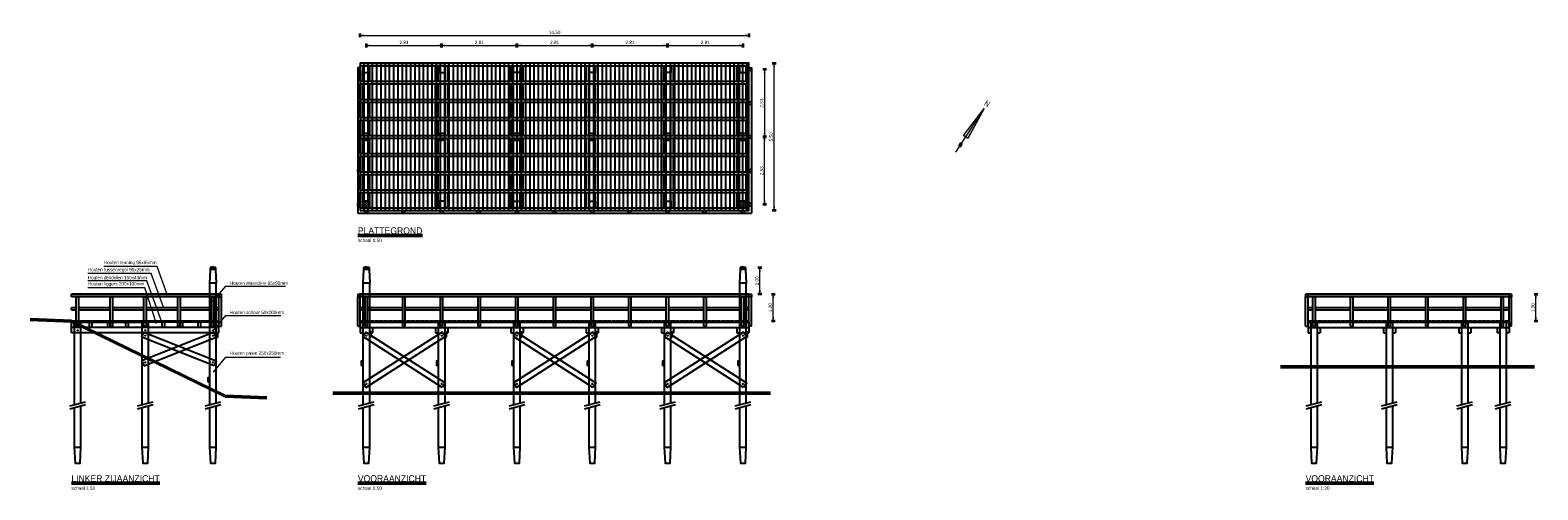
# Model space of a CAD drawing. Header units: metres. Extents: x 39 to 143, y -52 to -14.
# Tile 1 of 2: x 39 to 95, y -31 to -14. Entities that reach past the tile are written whole.
import ezdxf
from ezdxf.enums import TextEntityAlignment as Align

# ---------------------------------------------------------------- set-up
doc = ezdxf.new("R2010")
doc.units = ezdxf.units.M
doc.linetypes.add('PHANTOM', pattern=[2.5, 1.25, -0.25, 0.25, -0.25, 0.25, -0.25])
for name, color, linetype, lineweight in [('DP-Afbreek', 2, 'PHANTOM', 25), ('DP-BS-profiel', 2, 'Continuous', 25), ('DP-NW-Maatvoering', 7, 'Continuous', 35), ('DP-NW-profiel', 4, 'Continuous', 50), ('sn-arcering_dun', 1, 'Continuous', 18), ('Teksthoogte 5-0mm', 4, 'Continuous', 53), ('TL-2.5mm Tekst', 7, 'Continuous', 25), ('TL-5.0mm Tekst', 4, 'Continuous', 50), ('TO-NOORDPIJL', 1, 'Continuous', 18)]:
    doc.layers.add(name, color=color, linetype=linetype, lineweight=lineweight)
doc.layers.add('dp-arcering_lgrijs', color=9, linetype='Continuous')
doc.layers.add('TM-Plateau', color=2, linetype='Continuous')
doc.styles.add('GM-25', font='isocpeur.ttf', dxfattribs={"width": 0.96, "height": 2.5})
doc.styles.add('ISO', font='isocp.shx', dxfattribs={"height": 2.5})
doc.styles.add('StagCAD', font='StagCAD.ttf')
doc.dimstyles.new('GM-maatvoering', dxfattribs={"dimtxt": 2.5, "dimasz": 1, "dimexe": 0, "dimexo": 0, "dimgap": 1, "dimtad": 1, "dimrnd": 0.001, "dimzin": 1, "dimdsep": 46, "dimtxsty": 'StagCAD', "dimblk1": 'DIM_PIJL', "dimblk2": 'DIM_PIJL', "dimsah": 1, "dimcen": 0.09, "dimse1": 1, "dimse2": 1, "dimclrd": 1, "dimclre": 1, "dimclrt": 7, "dimazin": 0, "dimtfac": 1, "dimtix": 1, "dimtmove": 0, "dimatfit": 3, "dimldrblk": 'RAD_PIJL', "dimfxl": 1, "dimtvp": 0.83, "dimtolj": 1, "dimtzin": 0, "dimlwd": 15, "dimarcsym": 0})
doc.dimstyles.new('leader 1_50', dxfattribs={"dimscale": 0.05, "dimtxt": 2.5, "dimasz": 2, "dimexe": 0, "dimexo": 0, "dimgap": 1, "dimtad": 1, "dimrnd": 0.001, "dimzin": 1, "dimdsep": 46, "dimtxsty": 'GM-25', "dimblk1": 'RAD_PIJL', "dimblk2": 'RAD_PIJL', "dimsah": 1, "dimcen": 0.09, "dimse1": 1, "dimse2": 1, "dimclrd": 1, "dimclre": 1, "dimclrt": 7, "dimazin": 0, "dimtfac": 1, "dimtix": 1, "dimtmove": 0, "dimatfit": 0, "dimfxl": 1, "dimtvp": 0.83, "dimtolj": 1, "dimtzin": 0, "dimlwd": 15, "dimarcsym": 0})

# ---------------------------------------------------------------- blocks, each defined once
blk = doc.blocks.new('TITEL')
at = {"layer": 'TL-2.5mm Tekst', "style": 'StagCAD', "width": 0.96}
blk.add_attdef('SCHAAL', (0, -5.9), '', height=2.5, dxfattribs=at)
at = {"layer": 'TL-5.0mm Tekst', "style": 'StagCAD', "width": 0.96}
blk.add_attdef('OMSCHRIJVING', (0, 0), '', height=5, dxfattribs=at)
blk = doc.blocks.new('RAD_PIJL')
at = {"color": 1, "linetype": 'Continuous'}
blk.add_solid([(-2.828, -0.75), (-2.828, 0.75), (0, 0)], dxfattribs=at)
blk = doc.blocks.new('DIM_PIJL')
at = {"color": 1}
blk.add_line((0, 1.414), (0, -1.414), dxfattribs=at)
at = {"color": 1, "linetype": 'ByBlock'}
blk.add_solid([(-2.828, -0.75), (-2.828, 0.75), (0, 0)], dxfattribs=at)
blk = doc.blocks.new('*D9')
at = {"layer": 'Defpoints', "color": 0, "transparency": 16777216}
for p in [(51.71, -14.916), (66.536, -14.916), (51.71, -20.416)]:
    blk.add_point(p, dxfattribs=at)
at = {"layer": 'DP-NW-Maatvoering', "color": 1, "lineweight": 15, "transparency": 16777216}
blk.add_line((66.536, -20.366), (66.536, -14.966), dxfattribs=at)
at = {"layer": 'DP-NW-Maatvoering', "color": 1, "lineweight": 15, "transparency": 16777216, "xscale": 0.05, "yscale": 0.05, "zscale": 0.05}
for p, rotation in [((66.536, -14.916), 90), ((66.536, -20.416), 270)]:
    blk.add_blockref('DIM_PIJL', p, dxfattribs=dict(at, rotation=rotation))
at = {"layer": 'DP-NW-Maatvoering', "color": 7, "transparency": 16777216, "insert": (66.424, -17.666), "char_height": 0.125, "attachment_point": 5, "rotation": 90, "style": 'StagCAD'}
blk.add_mtext('\\A1;5.50', dxfattribs=at)
blk = doc.blocks.new('*D10')
at = {"layer": 'Defpoints', "color": 0, "transparency": 16777216}
for p in [(65.595, -13.877), (51.095, -20.416), (65.595, -20.416)]:
    blk.add_point(p, dxfattribs=at)
at = {"layer": 'DP-NW-Maatvoering', "color": 1, "lineweight": 15, "transparency": 16777216}
blk.add_line((51.145, -13.877), (65.545, -13.877), dxfattribs=at)
at = {"layer": 'DP-NW-Maatvoering', "color": 1, "lineweight": 15, "transparency": 16777216, "xscale": 0.05, "yscale": 0.05, "zscale": 0.05, "rotation": 180}
blk.add_blockref('DIM_PIJL', (51.095, -13.877), dxfattribs=at)
at = {"layer": 'DP-NW-Maatvoering', "color": 1, "lineweight": 15, "transparency": 16777216, "xscale": 0.05, "yscale": 0.05, "zscale": 0.05}
blk.add_blockref('DIM_PIJL', (65.595, -13.877), dxfattribs=at)
at = {"layer": 'DP-NW-Maatvoering', "color": 7, "transparency": 16777216, "insert": (58.345, -13.764), "char_height": 0.125, "attachment_point": 5, "style": 'StagCAD'}
blk.add_mtext('\\A1;14.50', dxfattribs=at)
blk = doc.blocks.new('Paal_250x250')
at = {"layer": 'TM-Plateau'}
blk.add_lwpolyline([(0, 0), (0.25, 0), (0.25, 0.25), (0, 0.25)], close=True, dxfattribs=at)
blk = doc.blocks.new('Spant')
at = {"layer": 'TM-Plateau'}
for p, q in [((-0.225, 5.4), (-0.125, 5.4)), ((-0.225, 4.825), (-0.225, 5.4)), ((-0.125, 4.825), (-0.125, 5.25)), ((0.225, 5.4), (0.125, 5.4)), ((0.125, 4.825), (0.125, 5.25)), ((0.225, 4.825), (0.225, 5.4)), ((-0.225, 4.15), (-0.225, 4.725)), ((-0.125, 4.15), (-0.125, 4.725)), ((0.125, 4.15), (0.125, 4.725)), ((0.225, 4.15), (0.225, 4.725)), ((-0.225, 3.475), (-0.225, 4.05)), ((-0.125, 3.475), (-0.125, 4.05)), ((0.125, 3.475), (0.125, 4.05)), ((0.225, 3.475), (0.225, 4.05)), ((-0.225, 2.8), (-0.225, 3.375)), ((-0.125, 2.8), (-0.125, 3.375)), ((0.125, 2.8), (0.125, 3.375)), ((0.225, 2.8), (0.225, 3.375)), ((-0.225, 2.125), (-0.225, 2.7)), ((-0.125, 2.125), (-0.125, 2.7)), ((0.125, 2.125), (0.125, 2.7)), ((0.225, 2.125), (0.225, 2.7)), ((-0.225, 1.45), (-0.225, 2.025)), ((-0.125, 1.45), (-0.125, 2.025)), ((0.125, 1.45), (0.125, 2.025)), ((0.225, 1.45), (0.225, 2.025)), ((-0.225, 0.775), (-0.225, 1.35)), ((-0.125, 0.775), (-0.125, 1.35)), ((0.125, 0.775), (0.125, 1.35)), ((0.225, 0.775), (0.225, 1.35)), ((-0.225, 0.1), (-0.225, 0.675)), ((-0.125, 0.1), (-0.125, 0.675)), ((0.125, 0.1), (0.125, 0.675)), ((0.225, 0.1), (0.225, 0.675)), ((-0.225, 0.1), (-0.125, 0.1)), ((0.225, 0.1), (0.125, 0.1))]:
    blk.add_line(p, q, dxfattribs=at)
for p in [(-0.125, 5.15), (-0.125, 0.1)]:
    blk.add_blockref('Paal_250x250', p, dxfattribs=at)
blk = doc.blocks.new('Paal')
at = {"layer": 'DP-Afbreek', "ltscale": 2}
for p, q in [((-0.165, -0.689), (0.415, -0.533)), ((-0.165, -0.789), (0.415, -0.633))]:
    blk.add_line(p, q, dxfattribs=at)
at = {"layer": 'DP-BS-profiel'}
blk.add_line((0, -2.228), (0.25, -2.228), dxfattribs=at)
for points in [[(0.125, 4.5), (0.025, 4.48)], [(0.125, 4.5), (0.225, 4.48)], [(0.025, 4.4), (0, 3.9)], [(0.225, 4.48), (0.025, 4.48)], [(0.025, 4.48), (0.025, 4.4)], [(0.225, 4.4), (0.025, 4.4)], [(0.225, 4.48), (0.225, 4.4)], [(0.225, 4.4), (0.25, 3.9)], [(0, 3.9), (0, -0.645)], [(0.25, 3.9), (0, 3.9)], [(0.25, -0.578), (0.25, 3.9)], [(0, -0.745), (0, -2.228), (0.03, -2.828), (0.22, -2.828), (0.25, -2.228), (0.25, -0.678)]]:
    blk.add_lwpolyline(points, dxfattribs=at)
blk = doc.blocks.new('Dekdeel')
at = {"layer": 'TM-Plateau'}
blk.add_lwpolyline([(0, 0), (0.15, 0), (0.15, 0.033), (0.14, 0.043), (0.01, 0.043), (0, 0.033)], close=True, dxfattribs=at)
blk = doc.blocks.new('*U14')
at = {"layer": 'TM-Plateau'}
blk.add_blockref('Dekdeel', (-0.075, -0.0215), dxfattribs=at)
blk = doc.blocks.new('*U15')
at = {"layer": 'TM-Plateau', "color": 0, "linetype": 'ByBlock', "lineweight": -2, "transparency": 16777216}
for p in [(0, 0), (0.17, 0), (0.34, 0), (0.51, 0), (0.68, 0), (0.85, 0), (1.02, 0), (1.19, 0), (1.36, 0), (1.53, 0), (1.7, 0), (1.87, 0), (2.04, 0), (2.21, 0), (2.38, 0), (2.55, 0), (2.72, 0), (2.89, 0), (3.06, 0), (3.23, 0), (3.4, 0), (3.57, 0), (3.74, 0), (3.91, 0), (4.08, 0), (4.25, 0), (4.42, 0), (4.59, 0), (4.76, 0), (4.93, 0), (5.1, 0), (5.27, 0), (5.44, 0), (5.61, 0), (5.78, 0), (5.95, 0), (6.12, 0), (6.29, 0), (6.46, 0), (6.63, 0), (6.8, 0), (6.97, 0), (7.14, 0), (7.31, 0), (7.48, 0), (7.65, 0), (7.82, 0), (7.99, 0), (8.16, 0), (8.33, 0), (8.5, 0), (8.67, 0), (8.84, 0), (9.01, 0), (9.18, 0), (9.35, 0), (9.52, 0), (9.69, 0), (9.86, 0), (10.03, 0), (10.2, 0), (10.37, 0), (10.54, 0), (10.71, 0), (10.88, 0), (11.05, 0), (11.22, 0), (11.39, 0), (11.56, 0), (11.73, 0), (11.9, 0), (12.07, 0), (12.24, 0), (12.41, 0), (12.58, 0), (12.75, 0), (12.92, 0), (13.09, 0), (13.26, 0), (13.43, 0), (13.6, 0), (13.77, 0), (13.94, 0), (14.11, 0), (14.28, 0)]:
    blk.add_blockref('*U14', p, dxfattribs=at)
blk = doc.blocks.new('Liggers')
at = {"layer": 'TM-Plateau'}
for p, q in [((-0.225, 5.4), (14.275, 5.4)), ((0.225, 5.5), (2.685, 5.5)), ((-0.225, 4.825), (14.275, 4.825)), ((-0.225, 4.725), (14.275, 4.725)), ((-0.225, 4.15), (14.275, 4.15)), ((-0.225, 4.05), (14.275, 4.05)), ((-0.225, 3.475), (14.275, 3.475)), ((-0.225, 3.375), (14.275, 3.375)), ((-0.225, 2.8), (14.275, 2.8)), ((-0.225, 2.7), (14.275, 2.7)), ((-0.225, 2.125), (14.275, 2.125)), ((-0.225, 2.025), (14.275, 2.025)), ((-0.225, 1.45), (14.275, 1.45)), ((-0.225, 1.35), (14.275, 1.35)), ((-0.225, 0.775), (14.275, 0.775)), ((-0.225, 0.675), (14.275, 0.675)), ((-0.225, 0.1), (14.275, 0.1)), ((0.225, 0), (2.685, 0))]:
    blk.add_line(p, q, dxfattribs=at)
blk = doc.blocks.new('Paal_250x250_2')
at = {"layer": 'DP-Afbreek', "ltscale": 2}
for p, q in [((-0.29, 4.831), (0.29, 4.987)), ((-0.29, 4.731), (0.29, 4.887))]:
    blk.add_line(p, q, dxfattribs=at)
at = {"layer": 'DP-BS-profiel'}
blk.add_line((-0.125, 3.292), (0.125, 3.292), dxfattribs=at)
for points in [[(-0.125, 7.957), (-0.125, 4.875)], [(0.125, 4.942), (0.125, 7.957)], [(-0.125, 4.775), (-0.125, 3.292), (-0.095, 2.692), (0.095, 2.692), (0.125, 3.292), (0.125, 4.842)]]:
    blk.add_lwpolyline(points, dxfattribs=at)
blk = doc.blocks.new('Staander')
at = {"layer": 'TM-Plateau'}
for p, q in [((0, 0), (0, 1.093)), ((0, 1.093), (0.095, 1.093)), ((0.095, 0), (0.095, 1.093)), ((0, 0), (0.095, 0))]:
    blk.add_line(p, q, dxfattribs=at)
blk = doc.blocks.new('*D18')
at = {"layer": 'Defpoints', "color": 0, "transparency": 16777216}
for p in [(65.495, -17.666), (66.179, -17.666), (65.495, -20.191)]:
    blk.add_point(p, dxfattribs=at)
at = {"layer": 'DP-NW-Maatvoering', "color": 1, "lineweight": 15, "transparency": 16777216}
blk.add_line((66.179, -20.141), (66.179, -17.716), dxfattribs=at)
at = {"layer": 'DP-NW-Maatvoering', "color": 1, "lineweight": 15, "transparency": 16777216, "xscale": 0.05, "yscale": 0.05, "zscale": 0.05}
for p, rotation in [((66.179, -17.666), 90), ((66.179, -20.191), 270)]:
    blk.add_blockref('DIM_PIJL', p, dxfattribs=dict(at, rotation=rotation))
at = {"layer": 'DP-NW-Maatvoering', "color": 7, "transparency": 16777216, "insert": (66.067, -18.928), "char_height": 0.125, "attachment_point": 5, "rotation": 90, "style": 'StagCAD'}
blk.add_mtext('\\A1;2.53', dxfattribs=at)
blk = doc.blocks.new('*D19')
at = {"layer": 'Defpoints', "color": 0, "transparency": 16777216}
for p in [(65.495, -15.141), (65.495, -17.666), (66.179, -17.666)]:
    blk.add_point(p, dxfattribs=at)
at = {"layer": 'DP-NW-Maatvoering', "color": 1, "lineweight": 15, "transparency": 16777216}
blk.add_line((66.179, -15.191), (66.179, -17.616), dxfattribs=at)
at = {"layer": 'DP-NW-Maatvoering', "color": 1, "lineweight": 15, "transparency": 16777216, "xscale": 0.05, "yscale": 0.05, "zscale": 0.05}
for p, rotation in [((66.179, -15.141), 90), ((66.179, -17.666), 270)]:
    blk.add_blockref('DIM_PIJL', p, dxfattribs=dict(at, rotation=rotation))
at = {"layer": 'DP-NW-Maatvoering', "color": 7, "transparency": 16777216, "insert": (66.067, -16.403), "char_height": 0.125, "attachment_point": 5, "rotation": 90, "style": 'StagCAD'}
blk.add_mtext('\\A1;2.53', dxfattribs=at)
blk = doc.blocks.new('*D20')
at = {"layer": 'Defpoints', "color": 0, "transparency": 16777216}
for p in [(54.13, -14.254), (51.32, -15.016), (54.13, -15.016)]:
    blk.add_point(p, dxfattribs=at)
at = {"layer": 'DP-NW-Maatvoering', "color": 1, "lineweight": 15, "transparency": 16777216}
blk.add_line((51.37, -14.254), (54.08, -14.254), dxfattribs=at)
at = {"layer": 'DP-NW-Maatvoering', "color": 1, "lineweight": 15, "transparency": 16777216, "xscale": 0.05, "yscale": 0.05, "zscale": 0.05, "rotation": 180}
blk.add_blockref('DIM_PIJL', (51.32, -14.254), dxfattribs=at)
at = {"layer": 'DP-NW-Maatvoering', "color": 1, "lineweight": 15, "transparency": 16777216, "xscale": 0.05, "yscale": 0.05, "zscale": 0.05}
blk.add_blockref('DIM_PIJL', (54.13, -14.254), dxfattribs=at)
at = {"layer": 'DP-NW-Maatvoering', "color": 7, "transparency": 16777216, "insert": (52.725, -14.141), "char_height": 0.125, "attachment_point": 5, "style": 'StagCAD'}
blk.add_mtext('\\A1;2.81', dxfattribs=at)
blk = doc.blocks.new('*D21')
at = {"layer": 'Defpoints', "color": 0, "transparency": 16777216}
for p in [(56.94, -14.254), (54.13, -15.016), (56.94, -15.016)]:
    blk.add_point(p, dxfattribs=at)
at = {"layer": 'DP-NW-Maatvoering', "color": 1, "lineweight": 15, "transparency": 16777216}
blk.add_line((54.18, -14.254), (56.89, -14.254), dxfattribs=at)
at = {"layer": 'DP-NW-Maatvoering', "color": 1, "lineweight": 15, "transparency": 16777216, "xscale": 0.05, "yscale": 0.05, "zscale": 0.05, "rotation": 180}
blk.add_blockref('DIM_PIJL', (54.13, -14.254), dxfattribs=at)
at = {"layer": 'DP-NW-Maatvoering', "color": 1, "lineweight": 15, "transparency": 16777216, "xscale": 0.05, "yscale": 0.05, "zscale": 0.05}
blk.add_blockref('DIM_PIJL', (56.94, -14.254), dxfattribs=at)
at = {"layer": 'DP-NW-Maatvoering', "color": 7, "transparency": 16777216, "insert": (55.535, -14.141), "char_height": 0.125, "attachment_point": 5, "style": 'StagCAD'}
blk.add_mtext('\\A1;2.81', dxfattribs=at)
blk = doc.blocks.new('*D22')
at = {"layer": 'Defpoints', "color": 0, "transparency": 16777216}
for p in [(59.75, -14.254), (56.94, -15.016), (59.75, -15.016)]:
    blk.add_point(p, dxfattribs=at)
at = {"layer": 'DP-NW-Maatvoering', "color": 1, "lineweight": 15, "transparency": 16777216}
blk.add_line((56.99, -14.254), (59.7, -14.254), dxfattribs=at)
at = {"layer": 'DP-NW-Maatvoering', "color": 1, "lineweight": 15, "transparency": 16777216, "xscale": 0.05, "yscale": 0.05, "zscale": 0.05, "rotation": 180}
blk.add_blockref('DIM_PIJL', (56.94, -14.254), dxfattribs=at)
at = {"layer": 'DP-NW-Maatvoering', "color": 1, "lineweight": 15, "transparency": 16777216, "xscale": 0.05, "yscale": 0.05, "zscale": 0.05}
blk.add_blockref('DIM_PIJL', (59.75, -14.254), dxfattribs=at)
at = {"layer": 'DP-NW-Maatvoering', "color": 7, "transparency": 16777216, "insert": (58.345, -14.141), "char_height": 0.125, "attachment_point": 5, "style": 'StagCAD'}
blk.add_mtext('\\A1;2.81', dxfattribs=at)
blk = doc.blocks.new('*D23')
at = {"layer": 'Defpoints', "color": 0, "transparency": 16777216}
for p in [(62.56, -14.254), (59.75, -15.016), (62.56, -15.016)]:
    blk.add_point(p, dxfattribs=at)
at = {"layer": 'DP-NW-Maatvoering', "color": 1, "lineweight": 15, "transparency": 16777216}
blk.add_line((59.8, -14.254), (62.51, -14.254), dxfattribs=at)
at = {"layer": 'DP-NW-Maatvoering', "color": 1, "lineweight": 15, "transparency": 16777216, "xscale": 0.05, "yscale": 0.05, "zscale": 0.05, "rotation": 180}
blk.add_blockref('DIM_PIJL', (59.75, -14.254), dxfattribs=at)
at = {"layer": 'DP-NW-Maatvoering', "color": 1, "lineweight": 15, "transparency": 16777216, "xscale": 0.05, "yscale": 0.05, "zscale": 0.05}
blk.add_blockref('DIM_PIJL', (62.56, -14.254), dxfattribs=at)
at = {"layer": 'DP-NW-Maatvoering', "color": 7, "transparency": 16777216, "insert": (61.155, -14.141), "char_height": 0.125, "attachment_point": 5, "style": 'StagCAD'}
blk.add_mtext('\\A1;2.81', dxfattribs=at)
blk = doc.blocks.new('*D24')
at = {"layer": 'Defpoints', "color": 0, "transparency": 16777216}
for p in [(65.37, -14.254), (62.56, -15.016), (65.37, -15.016)]:
    blk.add_point(p, dxfattribs=at)
at = {"layer": 'DP-NW-Maatvoering', "color": 1, "lineweight": 15, "transparency": 16777216}
blk.add_line((62.61, -14.254), (65.32, -14.254), dxfattribs=at)
at = {"layer": 'DP-NW-Maatvoering', "color": 1, "lineweight": 15, "transparency": 16777216, "xscale": 0.05, "yscale": 0.05, "zscale": 0.05, "rotation": 180}
blk.add_blockref('DIM_PIJL', (62.56, -14.254), dxfattribs=at)
at = {"layer": 'DP-NW-Maatvoering', "color": 1, "lineweight": 15, "transparency": 16777216, "xscale": 0.05, "yscale": 0.05, "zscale": 0.05}
blk.add_blockref('DIM_PIJL', (65.37, -14.254), dxfattribs=at)
at = {"layer": 'DP-NW-Maatvoering', "color": 7, "transparency": 16777216, "insert": (63.965, -14.141), "char_height": 0.125, "attachment_point": 5, "style": 'StagCAD'}
blk.add_mtext('\\A1;2.81', dxfattribs=at)
blk = doc.blocks.new('*D25')
at = {"layer": 'Defpoints', "color": 0, "transparency": 16777216}
for p in [(65.48, -23.54), (66.502, -23.54), (65.48, -24.54)]:
    blk.add_point(p, dxfattribs=at)
at = {"layer": 'DP-NW-Maatvoering', "color": 1, "lineweight": 15, "transparency": 16777216}
blk.add_line((66.502, -24.49), (66.502, -23.59), dxfattribs=at)
at = {"layer": 'DP-NW-Maatvoering', "color": 1, "lineweight": 15, "transparency": 16777216, "xscale": 0.05, "yscale": 0.05, "zscale": 0.05}
for p, rotation in [((66.502, -23.54), 90), ((66.502, -24.54), 270)]:
    blk.add_blockref('DIM_PIJL', p, dxfattribs=dict(at, rotation=rotation))
at = {"layer": 'DP-NW-Maatvoering', "color": 7, "transparency": 16777216, "insert": (66.39, -24.04), "char_height": 0.125, "attachment_point": 5, "rotation": 90, "style": 'StagCAD'}
blk.add_mtext('\\A1;1.00', dxfattribs=at)
blk = doc.blocks.new('*D26')
at = {"layer": 'Defpoints', "color": 0, "transparency": 16777216}
for p in [(65.47, -22.54), (66.002, -22.54), (65, -23.54)]:
    blk.add_point(p, dxfattribs=at)
at = {"layer": 'DP-NW-Maatvoering', "color": 1, "lineweight": 15, "transparency": 16777216}
blk.add_line((66.002, -23.49), (66.002, -22.59), dxfattribs=at)
at = {"layer": 'DP-NW-Maatvoering', "color": 1, "lineweight": 15, "transparency": 16777216, "xscale": 0.05, "yscale": 0.05, "zscale": 0.05}
for p, rotation in [((66.002, -22.54), 90), ((66.002, -23.54), 270)]:
    blk.add_blockref('DIM_PIJL', p, dxfattribs=dict(at, rotation=rotation))
at = {"layer": 'DP-NW-Maatvoering', "color": 7, "transparency": 16777216, "insert": (65.89, -23.04), "char_height": 0.125, "attachment_point": 5, "rotation": 90, "style": 'StagCAD'}
blk.add_mtext('\\A1;1.00', dxfattribs=at)
blk = doc.blocks.new('*U27')
at = {"layer": 'TM-Plateau'}
blk.add_blockref('Dekdeel', (-0.075, -0.0215), dxfattribs=at)
blk = doc.blocks.new('*U28')
at = {"layer": 'TM-Plateau', "color": 0, "linetype": 'ByBlock', "lineweight": -2, "transparency": 16777216}
for p in [(0, 0), (0.17, 0), (0.34, 0), (0.51, 0), (0.68, 0), (0.85, 0), (1.02, 0), (1.19, 0), (1.36, 0), (1.53, 0), (1.7, 0), (1.87, 0), (2.04, 0), (2.21, 0), (2.38, 0), (2.55, 0), (2.72, 0), (2.89, 0), (3.06, 0), (3.23, 0), (3.4, 0), (3.57, 0), (3.74, 0), (3.91, 0), (4.08, 0), (4.25, 0), (4.42, 0), (4.59, 0), (4.76, 0), (4.93, 0), (5.1, 0), (5.27, 0), (5.44, 0), (5.61, 0), (5.78, 0), (5.95, 0), (6.12, 0), (6.29, 0), (6.46, 0), (6.63, 0), (6.8, 0), (6.97, 0), (7.14, 0), (7.31, 0)]:
    blk.add_blockref('*U27', p, dxfattribs=at)
blk = doc.blocks.new('*D29')
at = {"layer": 'Defpoints', "color": 0, "transparency": 16777216}
for p in [(93.635, -23.54), (94.955, -23.54), (93.933, -24.54)]:
    blk.add_point(p, dxfattribs=at)
at = {"layer": 'DP-NW-Maatvoering', "color": 1, "lineweight": 15, "transparency": 16777216}
blk.add_line((94.955, -24.49), (94.955, -23.59), dxfattribs=at)
at = {"layer": 'DP-NW-Maatvoering', "color": 1, "lineweight": 15, "transparency": 16777216, "xscale": 0.05, "yscale": 0.05, "zscale": 0.05}
for p, rotation in [((94.955, -23.54), 90), ((94.955, -24.54), 270)]:
    blk.add_blockref('DIM_PIJL', p, dxfattribs=dict(at, rotation=rotation))
at = {"layer": 'DP-NW-Maatvoering', "color": 7, "transparency": 16777216, "insert": (94.843, -24.04), "char_height": 0.125, "attachment_point": 5, "rotation": 90, "style": 'StagCAD'}
blk.add_mtext('\\A1;1.00', dxfattribs=at)
blk = doc.blocks.new('Grontmij-Noordpijl')
at = {"layer": 'TO-NOORDPIJL'}
for p, q in [((0, 0), (39, 0)), ((5.2, 0.8), (8.2, 0.8)), ((13.5, -2), (13.5, 2)), ((13.5, 2), (39, 0)), ((5.2, -0.8), (8.2, -0.8)), ((39, 0), (13.5, -2))]:
    blk.add_line(p, q, dxfattribs=at)
at = {"layer": 'TO-NOORDPIJL', "color": 7}
blk.add_solid([(39, 0), (13.5, -2), (13.5, 0)], dxfattribs=at)
at = {"layer": 'TO-NOORDPIJL', "lineweight": 50, "style": 'ISO'}
blk.add_text('N', height=4.5, rotation=270, dxfattribs=at).set_placement((40.9, 0), align=Align.CENTER)

msp = doc.modelspace()

# ---------------------------------------------------------------- hatches: boundary and pattern name
at = {"layer": 'dp-arcering_lgrijs'}
h = msp.add_hatch(dxfattribs=at)
h.set_pattern_fill('ANSI31', color=256, scale=0.05, angle=45)
h.set_pattern_definition([(90, (-0.2, 18.50395), (-0.15875, 3e-17), [])])
h.paths.add_polyline_path([(51.095, -14.916), (51.095, -20.416), (65.595, -20.416), (65.595, -14.916)])
h.paths.add_polyline_path([(65.245, -20.316), (65.495, -20.316), (65.495, -20.066), (65.245, -20.066)], flags=16)
h.paths.add_polyline_path([(51.195, -20.316), (51.445, -20.316), (51.445, -20.066), (51.195, -20.066)], flags=16)
at = {"layer": 'sn-arcering_dun'}
h = msp.add_hatch(dxfattribs=at)
h.set_pattern_fill('ANSI37', color=256, scale=0.02)
h.set_pattern_definition([(45, (0, 18.50395), (-0.04490128, 0.04490128), []), (135, (0, 18.50395), (-0.04490128, -0.04490128), [])])
h.paths.add_polyline_path([(51.445, -20.066), (51.195, -20.066), (51.195, -20.316), (51.445, -20.316)])
h = msp.add_hatch(dxfattribs=at)
h.set_pattern_fill('ANSI37', color=256, scale=0.02)
h.set_pattern_definition([(45, (14.05, 18.50395), (-0.04490128, 0.04490128), []), (135, (14.05, 18.50395), (-0.04490128, -0.04490128), [])])
h.paths.add_polyline_path([(65.495, -20.066), (65.245, -20.066), (65.245, -20.316), (65.495, -20.316)])

# ---------------------------------------------------------------- linework, layer by layer
at = {"layer": 'dp-arcering_lgrijs'}
for points in [[(51.195, -20.316), (51.445, -20.316), (51.445, -20.066), (51.195, -20.066)], [(65.245, -20.316), (65.495, -20.316), (65.495, -20.066), (65.245, -20.066)]]:
    msp.add_lwpolyline(points, close=True, dxfattribs=at)
at = {"layer": 'DP-NW-profiel'}
for p, q in [((40.322, -24.54), (38.778, -24.479)), ((46.059, -27.34), (40.322, -24.54)), ((85.429, -26.25), (94.902, -26.25)), ((47.603, -27.402), (46.059, -27.34)), ((50.071, -27.225), (66.393, -27.225))]:
    msp.add_line(p, q, dxfattribs=at)
at = {"layer": 'TM-Plateau'}
for p, q in [((65.69, -15.088), (65.69, -20.512)), ((51, -15.188), (51, -20.512)), ((51, -20.512), (65.69, -20.512)), ((45.822, -23.54), (40.322, -23.54)), ((40.322, -23.635), (40.322, -23.54)), ((45.917, -23.549), (40.322, -23.549)), ((65.69, -23.549), (51, -23.549)), ((65.595, -23.54), (51.095, -23.54)), ((94.048, -23.549), (86.358, -23.549)), ((94, -23.54), (86.453, -23.54)), ((45.822, -23.635), (40.322, -23.635)), ((40.322, -24.125), (40.322, -24.03)), ((40.322, -24.03), (40.5, -24.03)), ((40.322, -24.125), (40.5, -24.125)), ((40.595, -24.03), (41.762, -24.03)), ((40.595, -24.125), (41.762, -24.125)), ((41.857, -24.03), (43.025, -24.03)), ((41.857, -24.125), (43.025, -24.125)), ((43.12, -24.03), (44.287, -24.03)), ((43.12, -24.125), (44.287, -24.125)), ((44.382, -24.03), (45.55, -24.03)), ((44.382, -24.125), (45.55, -24.125)), ((45.645, -24.03), (45.822, -24.03)), ((45.645, -24.125), (45.822, -24.125)), ((65.595, -23.635), (51.095, -23.635)), ((51.095, -24.03), (51.272, -24.03)), ((51.095, -24.125), (51.272, -24.125)), ((51.367, -24.03), (52.677, -24.03)), ((51.367, -24.125), (52.677, -24.125)), ((52.772, -24.03), (54.082, -24.03)), ((52.772, -24.125), (54.082, -24.125)), ((54.177, -24.03), (55.487, -24.03)), ((54.177, -24.125), (55.487, -24.125)), ((55.582, -24.03), (56.892, -24.03)), ((55.582, -24.125), (56.892, -24.125)), ((56.987, -24.03), (58.297, -24.03)), ((56.987, -24.125), (58.297, -24.125)), ((58.392, -24.03), (59.702, -24.03)), ((58.392, -24.125), (59.702, -24.125)), ((59.797, -24.03), (61.107, -24.03)), ((59.797, -24.125), (61.107, -24.125)), ((61.202, -24.03), (62.512, -24.03)), ((61.202, -24.125), (62.512, -24.125)), ((62.607, -24.03), (63.917, -24.03)), ((62.607, -24.125), (63.917, -24.125)), ((64.012, -24.03), (65.322, -24.03)), ((64.012, -24.125), (65.322, -24.125)), ((65.595, -24.03), (65.417, -24.03)), ((65.595, -24.125), (65.417, -24.125)), ((93.953, -23.635), (86.453, -23.635)), ((86.453, -24.03), (86.63, -24.03)), ((86.453, -24.125), (86.63, -24.125)), ((86.725, -24.03), (88.035, -24.03)), ((86.725, -24.125), (88.035, -24.125)), ((88.13, -24.03), (89.44, -24.03)), ((88.13, -24.125), (89.44, -24.125)), ((89.535, -24.03), (90.845, -24.03)), ((89.535, -24.125), (90.845, -24.125)), ((90.94, -24.03), (92.25, -24.03)), ((90.94, -24.125), (92.25, -24.125)), ((92.345, -24.03), (93.655, -24.03)), ((92.345, -24.125), (93.655, -24.125)), ((93.75, -24.03), (93.953, -24.03)), ((93.75, -24.125), (93.953, -24.125)), ((45.822, -24.54), (40.322, -24.54)), ((40.322, -24.583), (40.322, -24.54)), ((45.822, -24.583), (40.322, -24.583)), ((40.322, -24.983), (40.322, -24.583)), ((40.422, -24.783), (40.422, -24.583)), ((40.672, -24.583), (42.947, -24.583)), ((40.997, -24.783), (40.997, -24.583)), ((41.097, -24.783), (41.097, -24.583)), ((41.672, -24.783), (41.672, -24.583)), ((41.76, -24.728), (41.76, -24.365)), ((41.772, -24.783), (41.772, -24.583)), ((42.347, -24.783), (42.347, -24.583)), ((42.447, -24.783), (42.447, -24.583)), ((43.022, -24.783), (43.022, -24.583)), ((43.122, -24.783), (43.122, -24.583)), ((43.697, -24.783), (43.697, -24.583)), ((43.797, -24.783), (43.797, -24.583)), ((44.372, -24.783), (44.372, -24.583)), ((44.472, -24.783), (44.472, -24.583)), ((45.047, -24.783), (45.047, -24.583)), ((45.147, -24.783), (45.147, -24.583)), ((45.722, -24.783), (45.722, -24.583)), ((45.822, -24.983), (45.822, -24.583)), ((51.095, -24.54), (57.371, -24.54)), ((51.095, -24.583), (65.595, -24.583)), ((51.095, -24.583), (51.095, -24.983)), ((58.335, -24.55), (58.355, -24.55)), ((65.595, -24.583), (65.595, -24.983)), ((86.453, -24.54), (92.729, -24.54)), ((86.453, -24.583), (93.953, -24.583)), ((86.453, -24.583), (86.453, -24.983)), ((93.953, -24.583), (93.953, -24.983)), ((45.822, -24.783), (40.322, -24.783)), ((45.822, -24.983), (40.322, -24.983)), ((42.947, -24.983), (43.197, -24.983)), ((45.472, -24.983), (45.722, -24.983)), ((51.095, -24.783), (65.595, -24.783)), ((51.095, -24.983), (51.195, -24.983)), ((51.445, -24.983), (51.545, -24.983)), ((51.545, -24.783), (51.545, -24.983)), ((53.905, -24.783), (53.905, -24.983)), ((53.905, -24.983), (54.005, -24.983)), ((54.255, -24.983), (54.355, -24.983)), ((54.355, -24.783), (54.355, -24.983)), ((56.715, -24.783), (56.715, -24.983)), ((56.715, -24.983), (56.815, -24.983)), ((57.065, -24.983), (57.165, -24.983)), ((57.165, -24.783), (57.165, -24.983)), ((59.525, -24.783), (59.525, -24.983)), ((59.525, -24.983), (59.625, -24.983)), ((59.875, -24.983), (59.975, -24.983)), ((59.975, -24.783), (59.975, -24.983)), ((62.333, -24.983), (62.433, -24.983)), ((62.335, -24.783), (62.335, -24.983)), ((62.685, -24.983), (62.785, -24.983)), ((62.785, -24.783), (62.785, -24.983)), ((65.145, -24.783), (65.145, -24.983)), ((65.145, -24.983), (65.245, -24.983)), ((65.495, -24.983), (65.595, -24.983)), ((65.595, -24.783), (65.595, -24.983)), ((86.453, -24.783), (93.953, -24.783)), ((86.453, -24.983), (86.553, -24.983)), ((86.803, -24.983), (86.903, -24.983)), ((86.903, -24.783), (86.903, -24.983)), ((89.263, -24.783), (89.263, -24.983)), ((89.263, -24.983), (89.363, -24.983)), ((89.613, -24.983), (89.713, -24.983)), ((89.713, -24.783), (89.713, -24.983)), ((92.073, -24.783), (92.073, -24.983)), ((92.073, -24.983), (92.173, -24.983)), ((92.423, -24.983), (92.523, -24.983)), ((92.523, -24.783), (92.523, -24.983)), ((93.503, -24.783), (93.503, -24.983)), ((93.603, -24.983), (93.503, -24.983)), ((93.953, -24.983), (93.853, -24.983))]:
    msp.add_line(p, q, dxfattribs=at)
for points in [[(51, -15.188), (51.095, -15.188), (51.095, -15.093), (51, -15.093)], [(51.095, -20.416), (65.595, -20.416), (65.595, -14.916), (51.095, -14.916)], [(65.69, -15.188), (65.595, -15.188), (65.595, -15.093), (65.69, -15.093)], [(51, -16.451), (51.095, -16.451), (51.095, -16.356), (51, -16.356)], [(65.69, -16.451), (65.595, -16.451), (65.595, -16.356), (65.69, -16.356)], [(51, -17.713), (51.095, -17.713), (51.095, -17.618), (51, -17.618)], [(65.69, -17.713), (65.595, -17.713), (65.595, -17.618), (65.69, -17.618)], [(51, -18.881), (51.095, -18.881), (51.095, -18.976), (51, -18.976)], [(65.69, -18.883), (65.595, -18.883), (65.595, -18.978), (65.69, -18.978)], [(51, -20.143), (51.095, -20.143), (51.095, -20.238), (51, -20.238)], [(65.69, -20.143), (65.595, -20.143), (65.595, -20.238), (65.69, -20.238)], [(51.272, -20.416), (51.367, -20.416), (51.367, -20.511), (51.272, -20.511)], [(52.652, -20.417), (52.747, -20.417), (52.747, -20.512), (52.652, -20.512)], [(54.082, -20.416), (54.177, -20.416), (54.177, -20.511), (54.082, -20.511)], [(55.462, -20.417), (55.557, -20.417), (55.557, -20.512), (55.462, -20.512)], [(56.892, -20.416), (56.987, -20.416), (56.987, -20.511), (56.892, -20.511)], [(58.272, -20.417), (58.367, -20.417), (58.367, -20.512), (58.272, -20.512)], [(59.702, -20.416), (59.797, -20.416), (59.797, -20.511), (59.702, -20.511)], [(61.082, -20.417), (61.177, -20.417), (61.177, -20.512), (61.082, -20.512)], [(62.512, -20.416), (62.607, -20.416), (62.607, -20.511), (62.512, -20.511)], [(63.892, -20.417), (63.987, -20.417), (63.987, -20.512), (63.892, -20.512)], [(65.322, -20.416), (65.417, -20.416), (65.417, -20.511), (65.322, -20.511)], [(45.822, -23.635), (45.917, -23.635), (45.917, -23.549), (45.87, -23.54), (45.822, -23.54)], [(51, -23.635), (51.095, -23.635), (51.095, -23.54), (51.047, -23.54), (51, -23.549)], [(65.69, -23.635), (65.595, -23.635), (65.595, -23.54), (65.642, -23.54), (65.69, -23.549)], [(86.358, -23.635), (86.453, -23.635), (86.453, -23.54), (86.405, -23.54), (86.358, -23.549)], [(94.048, -23.635), (93.953, -23.635), (93.953, -23.54), (94, -23.54), (94.048, -23.549)], [(65.57, -24.125), (65.595, -24.125), (65.595, -24.03), (65.57, -24.03)]]:
    msp.add_lwpolyline(points, close=True, dxfattribs=at)
for points in [[(51.445, -17.616), (51.445, -17.541), (51.195, -17.541), (51.195, -17.616)], [(51.195, -17.716), (51.195, -17.791), (51.445, -17.791), (51.445, -17.716)], [(54.255, -17.616), (54.255, -17.541), (54.005, -17.541), (54.005, -17.616)], [(54.005, -17.716), (54.005, -17.791), (54.255, -17.791), (54.255, -17.716)], [(57.065, -17.616), (57.065, -17.541), (56.815, -17.541), (56.815, -17.616)], [(56.815, -17.716), (56.815, -17.791), (57.065, -17.791), (57.065, -17.716)], [(59.875, -17.616), (59.875, -17.541), (59.625, -17.541), (59.625, -17.616)], [(59.625, -17.716), (59.625, -17.791), (59.875, -17.791), (59.875, -17.716)], [(62.685, -17.616), (62.685, -17.541), (62.435, -17.541), (62.435, -17.616)], [(62.435, -17.716), (62.435, -17.791), (62.685, -17.791), (62.685, -17.716)], [(65.495, -17.616), (65.495, -17.541), (65.245, -17.541), (65.245, -17.616)], [(65.245, -17.716), (65.245, -17.791), (65.495, -17.791), (65.495, -17.716)]]:
    msp.add_lwpolyline(points, dxfattribs=at)
at = {"layer": 'TM-Plateau', "flags": 128}
for points in [[(45.646, -26.21), (42.95, -25.142), (43.024, -24.956), (45.72, -26.024)], [(43.024, -26.21), (45.72, -25.142), (45.646, -24.956), (42.95, -26.024)], [(45.722, -25.153), (45.722, -24.983), (45.772, -24.983), (45.772, -25.153)], [(54.153, -27.015), (51.192, -25.121), (51.297, -24.951), (54.258, -26.845)], [(51.297, -27.015), (54.258, -25.121), (54.153, -24.951), (51.192, -26.845)], [(51.495, -25.142), (51.495, -24.956), (51.445, -24.956), (51.445, -25.142)], [(54.305, -25.142), (54.305, -24.956), (54.255, -24.956), (54.255, -25.142)], [(59.773, -27.015), (56.812, -25.121), (56.917, -24.951), (59.878, -26.845)], [(56.917, -27.015), (59.878, -25.121), (59.773, -24.951), (56.812, -26.845)], [(57.115, -25.142), (57.115, -24.956), (57.065, -24.956), (57.065, -25.142)], [(59.925, -25.142), (59.925, -24.956), (59.875, -24.956), (59.875, -25.142)], [(65.393, -27.015), (62.432, -25.121), (62.537, -24.951), (65.498, -26.845)], [(62.537, -27.015), (65.498, -25.121), (65.393, -24.951), (62.432, -26.845)], [(62.735, -25.142), (62.735, -24.956), (62.685, -24.956), (62.685, -25.142)], [(65.545, -25.142), (65.545, -24.956), (65.495, -24.956), (65.495, -25.142)], [(51.145, -26.21), (51.145, -26.024), (51.195, -26.024), (51.195, -26.21)], [(53.955, -26.21), (53.955, -26.024), (54.005, -26.024), (54.005, -26.21)], [(56.765, -26.21), (56.765, -26.024), (56.815, -26.024), (56.815, -26.21)], [(59.575, -26.21), (59.575, -26.024), (59.625, -26.024), (59.625, -26.21)], [(62.385, -26.21), (62.385, -26.024), (62.435, -26.024), (62.435, -26.21)], [(65.195, -26.21), (65.195, -26.024), (65.245, -26.024), (65.245, -26.21)], [(45.422, -26.815), (45.422, -26.645), (45.472, -26.645), (45.472, -26.815)]]:
    msp.add_lwpolyline(points, close=True, dxfattribs=at)
at = {"layer": 'TM-Plateau'}
for centre in [(40.547, -24.883), (43.072, -24.883), (43.072, -25.083), (45.597, -24.883), (45.597, -25.083), (51.32, -25.083), (54.13, -25.083), (56.94, -25.083), (59.75, -25.083), (62.56, -25.083), (65.37, -25.083), (43.072, -26.083), (45.597, -26.083), (51.32, -26.883), (54.13, -26.883), (56.94, -26.883), (59.75, -26.883), (62.56, -26.883), (65.37, -26.883)]:
    msp.add_circle(centre, 0.01, dxfattribs=at)

# ---------------------------------------------------------------- block references
at = {"color": 2}
for p in [(45.472, -27.02), (51.195, -27.02), (65.245, -27.02)]:
    msp.add_blockref('Paal', p, dxfattribs=at)
at = {"layer": 'Teksthoogte 5-0mm', "xscale": 0.05, "yscale": 0.05, "zscale": 0.05}
for p, values in [((51.003, -21.293), {'OMSCHRIJVING': '%%uPLATTEGROND%%u', 'SCHAAL': 'schaal 1:50'}), ((40.315, -30.542), {'OMSCHRIJVING': '%%uLINKER ZIJAANZICHT%%u', 'SCHAAL': 'schaal 1:50'}), ((51.003, -30.542), {'OMSCHRIJVING': '%%uVOORAANZICHT%%u', 'SCHAAL': 'schaal 1:50'}), ((86.361, -30.542), {'OMSCHRIJVING': '%%uVOORAANZICHT%%u', 'SCHAAL': 'schaal 1:20'})]:
    msp.add_blockref('TITEL', p, dxfattribs=at).add_auto_attribs(values)
at = {"layer": 'TM-Plateau'}
for name, p in [('Liggers', (51.32, -20.416)), ('Spant', (51.32, -20.416)), ('Spant', (54.13, -20.416)), ('Spant', (65.37, -20.416)), ('Staander', (40.5, -24.728)), ('Staander', (41.762, -24.728)), ('Staander', (43.025, -24.728)), ('Staander', (45.55, -24.728)), ('Staander', (45.822, -24.728)), ('Staander', (51, -24.728)), ('Staander', (51.272, -24.728)), ('Staander', (52.677, -24.728)), ('Staander', (54.082, -24.728)), ('Staander', (55.487, -24.728)), ('Staander', (56.892, -24.728)), ('Staander', (58.297, -24.728)), ('Staander', (59.702, -24.728)), ('Staander', (61.107, -24.728)), ('Staander', (62.512, -24.728)), ('Staander', (63.917, -24.728)), ('Staander', (86.358, -24.728)), ('Staander', (86.63, -24.728)), ('Staander', (88.035, -24.728)), ('Staander', (89.44, -24.728)), ('Staander', (90.845, -24.728)), ('Staander', (92.25, -24.728)), ('Staander', (93.655, -24.728)), ('Paal_250x250_2', (40.547, -32.54)), ('Paal_250x250_2', (43.072, -32.54)), ('*U15', (51.2, -24.562)), ('Paal_250x250_2', (54.13, -32.54)), ('Paal_250x250_2', (56.94, -32.54)), ('Paal_250x250_2', (59.75, -32.54)), ('Paal_250x250_2', (62.56, -32.54)), ('Paal_250x250_2', (86.678, -32.54)), ('*U28', (86.558, -24.562)), ('Paal_250x250_2', (89.488, -32.54)), ('Paal_250x250_2', (92.298, -32.54)), ('Paal_250x250_2', (93.728, -32.54))]:
    msp.add_blockref(name, p, dxfattribs=at)
at = {"layer": 'TM-Plateau', "xscale": -1}
for name, p in [('Spant', (56.94, -20.416)), ('Spant', (59.75, -20.416)), ('Spant', (62.56, -20.416)), ('Staander', (44.382, -24.728)), ('Staander', (65.417, -24.728)), ('Staander', (65.69, -24.728)), ('Staander', (94.048, -24.728))]:
    msp.add_blockref(name, p, dxfattribs=at)
at = {"layer": 'TO-NOORDPIJL', "xscale": 0.05000000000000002, "yscale": 0.05000000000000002, "zscale": 0.05000000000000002, "rotation": 57.29577951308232}
msp.add_blockref('Grontmij-Noordpijl', (73.312, -18.242), dxfattribs=at)

# ---------------------------------------------------------------- texts
at = {"layer": 'DP-NW-Maatvoering', "color": 7, "char_height": 0.125, "attachment_point": 7, "style": 'StagCAD'}
for s, insert in [('Houten leuning 95x95mm', (41.527, -22.453)), ('Houten dekdelen 150x43mm', (40.925, -22.983)), ('Houten tussenregel 95x25mm', (40.928, -22.718)), ('Houten staanders 95x95mm', (46.23, -23.188)), ('Houten liggers 200x100mm', (40.928, -23.248)), ('Houten schoor 50x200mm', (46.228, -24.28)), ('Houten palen 250x250mm', (46.228, -25.836))]:
    msp.add_mtext(s, dxfattribs=dict(at, insert=insert))

# ---------------------------------------------------------------- dimensions: what is measured, and where the dimension line sits
at = {"layer": 'DP-NW-Maatvoering'}
for base, p1, p2, picture, middle in [((65.595, -13.877), (51.095, -20.416), (65.595, -20.416), '*D10', (58.345, -13.764)), ((54.13, -14.254), (51.32, -15.016), (54.13, -15.016), '*D20', (52.725, -14.141)), ((56.94, -14.254), (54.13, -15.016), (56.94, -15.016), '*D21', (55.535, -14.141)), ((59.75, -14.254), (56.94, -15.016), (59.75, -15.016), '*D22', (58.345, -14.141)), ((62.56, -14.254), (59.75, -15.016), (62.56, -15.016), '*D23', (61.155, -14.141)), ((65.37, -14.254), (62.56, -15.016), (65.37, -15.016), '*D24', (63.965, -14.141))]:
    dim = msp.add_linear_dim(base=base, p1=p1, p2=p2, dimstyle='GM-maatvoering', dxfattribs=at)
    dim.commit()
    dim.dimension.update_dxf_attribs({"geometry": picture, "text_midpoint": middle})
dim = msp.add_linear_dim(base=(66.536, -14.916), p1=(51.71, -20.416), p2=(51.71, -14.916), angle=90, dimstyle='GM-maatvoering', dxfattribs=at)
dim.commit()
dim.dimension.update_dxf_attribs({"geometry": '*D9', "text_midpoint": (66.536, -17.666), "dimtype": 160})
for base, p1, p2, angle, picture, middle in [((66.179027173, -17.665906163), (65.494992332, -15.140906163), (65.494992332, -17.665906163), 270, '*D19', (66.066527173, -16.403406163)), ((66.179027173, -17.665906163), (65.494992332, -20.190906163), (65.494992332, -17.665906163), 90, '*D18', (66.066527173, -18.928406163)), ((66.002, -22.54), (65, -23.54), (65.47, -22.54), 90, '*D26', (65.89, -23.04)), ((66.502, -23.54), (65.48, -24.54), (65.48, -23.54), 90, '*D25', (66.39, -24.04)), ((94.955, -23.54), (93.933, -24.54), (93.635, -23.54), 90, '*D29', (94.843, -24.04))]:
    dim = msp.add_linear_dim(base=base, p1=p1, p2=p2, angle=angle, dimstyle='GM-maatvoering', dxfattribs=at)
    dim.commit()
    dim.dimension.update_dxf_attribs({"geometry": picture, "text_midpoint": middle})

# ---------------------------------------------------------------- leaders
at = {"layer": 'DP-NW-Maatvoering', "annotation_type": 0, "has_hookline": 1}
for points, hookline_direction, text_width in [([(43.676, -24.546), (43.125, -23.033), (43.025, -23.033)], 1, 2.05), ([(43.759, -24.056), (43.29, -22.768), (43.19, -22.768)], 1, 2.212), ([(43.908, -23.585), (43.515, -22.503), (43.415, -22.503)], 1, 1.837), ([(43.494, -24.646), (43.053, -23.298), (42.953, -23.298)], 1, 1.975), ([(45.59, -23.795), (46.08, -23.238), (46.18, -23.238)], 0, 2.075), ([(45.617, -24.887), (46.078, -24.33), (46.178, -24.33)], 0, 1.9), ([(45.617, -26.443), (46.078, -25.886), (46.178, -25.886)], 0, 1.887)]:
    msp.add_leader(points, dimstyle='leader 1_50', override={"dimscale": 0.05}, dxfattribs=dict(at, hookline_direction=hookline_direction, text_width=text_width))

doc.saveas('drawing.dxf')
